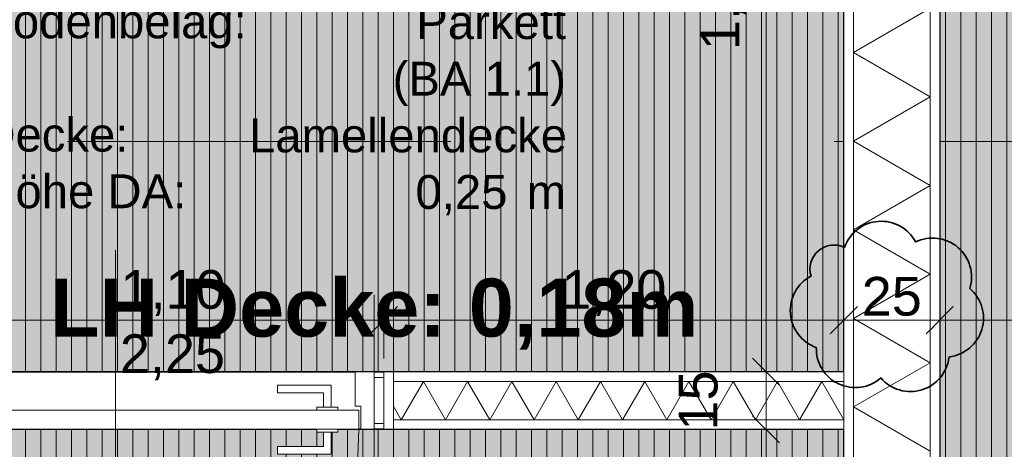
# Model space of a CAD drawing. Header units: metres. Extents: x -111 to 152, y -132 to 99.
# Tile 156 of 256: x -15.78 to -13.21, y -18.35 to -17.23. Entities that reach past the tile are written whole.
import ezdxf
from ezdxf.enums import TextEntityAlignment as Align

# ---------------------------------------------------------------- set-up
doc = ezdxf.new("R2010")
doc.units = ezdxf.units.M
doc.header["$PDMODE"] = 1
doc.header["$PDSIZE"] = -2
for name, pattern in [('Achsen 01', [5.291531, 3.175, -1.058062, 0.352704, -0.705764]), ('gestrichelt - 01', [2, 1, -1]), ('Raster 01', [2, 1, -1])]:
    doc.linetypes.add(name, pattern=pattern)
doc.layers.get('0').update_dxf_attribs({"lineweight": 25})
for name, color, linetype, lineweight in [('027_Tischlerarbeiten-340 Innentüren', 7, 'Continuous', 9), ('031_Metallbauarbeiten-340 Innentüren _ Elemente', 7, 'Continuous', 9), ('039_Trockenbauarbeiten-340 Gipskarton', 7, 'Continuous', 9), ('_1.35m (3D)', 7, 'Continuous', 9), ('_EG (2D)', 7, 'Continuous', 9), ('_EG - DS (2D)', 7, 'Continuous', 9), ('_GRU (2D)', 7, 'Continuous', 9), ('AV1-Schnitt Achsen', 7, 'Achsen 01', 18), ('AV1-Stempel-Raumstempel', 7, 'Continuous', 9), ('Bemaßung-Bemaßung', 7, 'Continuous', 9)]:
    doc.layers.add(name, color=color, linetype=linetype, lineweight=lineweight)
for name, color, linetype, lineweight, true_color in [('031_Metallbauarbeiten-350 Lamellendecke DS', 7, 'Continuous', 35, 0x666666), ('039_Trockenbauarbeiten-340 Dämmung', 7, 'Continuous', 9, 0xc0c0c0), ('AV1-Anmerkungen', 1, 'Continuous', 35, 0xff0000), ('AV1-Raster', 7, 'Raster 01', 9, 0xa6a6a6)]:
    doc.layers.add(name, color=color, linetype=linetype, lineweight=lineweight, true_color=true_color)
doc.layers.get('0').freeze()
doc.styles.add('Arial', font='arial.ttf')
doc.styles.add('Arial (bold)', font='arialbd.ttf')
doc.dimstyles.new('COE 50', dxfattribs={"dimtxt": 126.090495, "dimasz": 0.001414, "dimexe": 0.001, "dimexo": 0.01, "dimgap": 0.001, "dimtad": 1, "dimdec": 3, "dimtxsty": 'Arial', "dimblk": 'VW_SLASH-3', "dimblk1": 'VW_SLASH-3', "dimblk2": 'VW_SLASH-3', "dimcen": 0, "dimadec": 3, "dimazin": 0, "dimtfac": 0.8, "dimtdec": 3, "dimtix": 1, "dimtmove": 0, "dimatfit": 0, "dimldrblk": 'VW_SLASH-2', "dimfxl": 0.002, "dimfxlon": 1, "dimfrac": 2, "dimtolj": 1, "dimarcsym": 0})
pattern_1 = [(90, (0, 0), (0.04, 0), [])]

# ---------------------------------------------------------------- blocks, each defined once
blk = doc.blocks.new('Group-2')
at = {"layer": 'AV1-Raster'}
for p, q in [((-14.85, -22.95), (-14.85, 1.35)), ((-13.5, -22.95), (-13.5, 1.35)), ((1.35, -17.55), (-40.5, -17.55))]:
    blk.add_line(p, q, dxfattribs=at)
blk = doc.blocks.new('1.35m (3D)')
at = {"layer": 'AV1-Raster', "color": 7}
blk.add_blockref('Group-2', (0, 0), dxfattribs=at)
blk = doc.blocks.new('EG - DS (2D)')
at = {"layer": '031_Metallbauarbeiten-350 Lamellendecke DS', "linetype": 'Continuous', "lineweight": 0, "transparency": 33554508}
for points in [[(-13.375, -16.2), (-13.375, -21.385), (-9.525, -21.385), (-9.525, -16.2), (-10.6356, -16.2), (-10.6356, -16.3474), (-10.9317, -16.3474), (-10.9317, -16.2)], [(-16.075, -16.225), (-13.625, -16.225), (-13.625, -18.15), (-16.075, -18.15)], [(-16.075, -18.3), (-13.625, -18.3), (-13.625, -21.385), (-16.075, -21.385)]]:
    blk.add_hatch(color=254, dxfattribs=at).paths.add_polyline_path(points)
at = {"layer": '031_Metallbauarbeiten-350 Lamellendecke DS', "linetype": 'Continuous', "lineweight": 9, "transparency": 33554508}
h = blk.add_hatch(dxfattribs=at)
h.set_pattern_fill('Lamellendecke', color=252, style=0, pattern_type=2)
h.set_pattern_definition(pattern_1)
h.paths.add_polyline_path([(-13.375, -16.2), (-13.375, -21.385), (-9.525, -21.385), (-9.525, -16.2), (-10.6356, -16.2), (-10.6356, -16.3474), (-10.9317, -16.3474), (-10.9317, -16.2)])
h = blk.add_hatch(dxfattribs=at)
h.set_pattern_fill('Lamellendecke', color=252, style=0, pattern_type=2)
h.set_pattern_definition(pattern_1)
h.paths.add_polyline_path([(-16.075, -16.225), (-13.625, -16.225), (-13.625, -18.15), (-16.075, -18.15)])
h = blk.add_hatch(dxfattribs=at)
h.set_pattern_fill('Lamellendecke', color=252, style=0, pattern_type=2)
h.set_pattern_definition(pattern_1)
h.paths.add_polyline_path([(-16.075, -18.3), (-13.625, -18.3), (-13.625, -21.385), (-16.075, -21.385)])
at = {"layer": '031_Metallbauarbeiten-350 Lamellendecke DS', "flags": 128}
for points in [[(-13.375, -16.2), (-13.375, -21.385), (-9.525, -21.385), (-9.525, -16.2), (-10.6356, -16.2), (-10.6356, -16.3474), (-10.9317, -16.3474), (-10.9317, -16.2)], [(-16.075, -16.225), (-13.625, -16.225), (-13.625, -18.15), (-16.075, -18.15)], [(-16.075, -18.3), (-13.625, -18.3), (-13.625, -21.385), (-16.075, -21.385)]]:
    blk.add_lwpolyline(points, close=True, dxfattribs=at)
at = {"layer": '031_Metallbauarbeiten-350 Lamellendecke DS', "insert": (-14.85, -18), "char_height": 0.151309, "attachment_point": 5, "line_spacing_factor": 0.969122, "style": 'Arial (bold)'}
blk.add_mtext('LH Decke: 0,18m', dxfattribs=at)
blk = doc.blocks.new('Group-70')
at = {"color": 255, "linetype": 'Continuous', "lineweight": 5}
blk.add_wipeout([(-21.475, 9.4), (-16.2, 9.4), (-16.2, 9.6), (-21.475, 9.6)], dxfattribs=at).dxf.layer = '039_Trockenbauarbeiten-340 Dämmung'
blk = doc.blocks.new('Group-71')
at = {"layer": '039_Trockenbauarbeiten-340 Dämmung', "transparency": 33554687, "flags": 128}
blk.add_lwpolyline([(-18.3573, 9.4), (-18.2418, 9.6), (-18.1264, 9.4), (-18.0109, 9.6), (-17.8954, 9.4), (-17.78, 9.6), (-17.6645, 9.4), (-17.549, 9.6), (-17.4335, 9.4), (-17.3181, 9.6), (-17.2026, 9.4), (-17.0871, 9.6), (-16.9717, 9.4), (-16.8562, 9.6), (-16.7407, 9.4), (-16.6253, 9.6), (-16.5098, 9.4), (-16.3943, 9.6), (-16.2788, 9.4), (-16.2, 9.5366)], dxfattribs=at)
blk = doc.blocks.new('Group-72')
at = {"layer": '039_Trockenbauarbeiten-340 Dämmung'}
blk.add_blockref('Group-70', (0, 0), dxfattribs=at)
at = {"layer": '039_Trockenbauarbeiten-340 Dämmung', "transparency": 33554687}
blk.add_blockref('Group-71', (0, 0), dxfattribs=at)
blk = doc.blocks.new('Parametric Object-6')
at = {"layer": '039_Trockenbauarbeiten-340 Dämmung', "color": 7, "transparency": 33554687}
blk.add_blockref('Group-72', (0, 0), dxfattribs=at)
at = {"layer": '039_Trockenbauarbeiten-340 Dämmung', "color": 0, "flags": 1}
for tag in ['IFC_UUID', 'instanceID', 'prm0_name', 'prm0_type', 'prm0_value', 'prm1_name', 'prm1_type', 'prm1_value', 'prm2_name', 'prm2_type', 'prm2_value', 'prm3_name', 'prm3_type', 'prm3_value', 'prm4_name', 'prm4_type', 'prm4_value', 'prm5_name', 'prm5_type', 'prm5_value', 'prm6_name', 'prm6_type', 'prm6_value']:
    blk.add_attdef(tag, (-13.6, -21.475), '', height=0.00018, dxfattribs=at)
blk = doc.blocks.new('Group-144')
at = {"color": 255, "linetype": 'Continuous', "lineweight": 5}
blk.add_wipeout([(-18.175, 13.625), (-18.175, 14.825), (-18.275, 14.825), (-18.275, 13.625)], dxfattribs=at).dxf.layer = '039_Trockenbauarbeiten-340 Dämmung'
blk = doc.blocks.new('Group-145')
at = {"layer": '039_Trockenbauarbeiten-340 Dämmung', "transparency": 33554687, "flags": 128}
blk.add_lwpolyline([(-18.275, 13.625), (-18.175, 13.6827), (-18.275, 13.7405), (-18.175, 13.7982), (-18.275, 13.8559), (-18.175, 13.9137), (-18.275, 13.9714), (-18.175, 14.0291), (-18.275, 14.0869), (-18.175, 14.1446), (-18.275, 14.2024), (-18.175, 14.2601), (-18.275, 14.3178), (-18.175, 14.3756), (-18.275, 14.4333), (-18.175, 14.491), (-18.275, 14.5488), (-18.175, 14.6065), (-18.275, 14.6642), (-18.175, 14.722), (-18.275, 14.7797), (-18.1965, 14.825)], dxfattribs=at)
blk = doc.blocks.new('Group-146')
at = {"layer": '039_Trockenbauarbeiten-340 Dämmung'}
blk.add_blockref('Group-144', (0, 0), dxfattribs=at)
at = {"layer": '039_Trockenbauarbeiten-340 Dämmung', "transparency": 33554687}
blk.add_blockref('Group-145', (0, 0), dxfattribs=at)
blk = doc.blocks.new('Parametric Object-15')
at = {"layer": '039_Trockenbauarbeiten-340 Dämmung', "color": 7, "transparency": 33554687}
blk.add_blockref('Group-146', (0, 0), dxfattribs=at)
at = {"layer": '039_Trockenbauarbeiten-340 Dämmung', "color": 0, "flags": 1}
for tag in ['IFC_UUID', 'instanceID', 'prm0_name', 'prm0_type', 'prm0_value', 'prm1_name', 'prm1_type', 'prm1_value', 'prm2_name', 'prm2_type', 'prm2_value', 'prm3_name', 'prm3_type', 'prm3_value', 'prm4_name', 'prm4_type', 'prm4_value', 'prm5_name', 'prm5_type', 'prm5_value', 'prm6_name', 'prm6_type', 'prm6_value']:
    blk.add_attdef(tag, (-14.825, -18.275), '', height=0.00018, dxfattribs=at)
blk = doc.blocks.new('COE - Innentür 1.10 _ 0.15')
at = {"layer": '027_Tischlerarbeiten-340 Innentüren', "color": 253, "linetype": 'gestrichelt - 01', "lineweight": 9, "transparency": 33554687, "flags": 128}
for points in [[(0.9825, 1.0375), (0.9625, 1.0375), (0.9625, 1.075), (0.8425, 1.075), (0.8425, 1.095), (0.9825, 1.095)], [(0.085, 1.03), (1.055, 1.03), (1.055, 0.98), (0.085, 0.98)], [(0.945, 1.03), (0.945, 1.0375), (1, 1.0375), (1, 1.03)], [(0.945, 0.9725), (0.945, 0.98), (1, 0.98), (1, 0.9725)], [(0.9825, 0.9725), (0.9625, 0.9725), (0.9625, 0.935), (0.8425, 0.935), (0.8425, 0.915), (0.9825, 0.915)]]:
    blk.add_lwpolyline(points, close=True, dxfattribs=at)
at = {"layer": '027_Tischlerarbeiten-340 Innentüren', "color": 253, "linetype": 'gestrichelt - 01', "lineweight": 9, "transparency": 33554687}
blk.add_arc((0.0825, 1.0375), 0.9725, 269.5581, 356.6163, dxfattribs=at)
at = {"color": 255}
for points in [[(-0.06, 1.1), (0.06, 1.1), (0.06, 1.075), (-0.06, 1.075)], [(-0.06, 0.025), (0.06, 0.025), (0.06, 0), (-0.06, 0)]]:
    blk.add_wipeout(points, dxfattribs=at).dxf.layer = '027_Tischlerarbeiten-340 Innentüren'
at = {"layer": '027_Tischlerarbeiten-340 Innentüren', "flags": 128}
for points in [[(-0.06, 1.1), (0.06, 1.1), (0.06, 1.075), (-0.06, 1.075)], [(-0.06, 0.025), (0.06, 0.025), (0.06, 0), (-0.06, 0)]]:
    blk.add_lwpolyline(points, close=True, dxfattribs=at)
at = {"color": 255}
blk.add_wipeout([(0.075, 0.06), (0.015, 0.06), (0.015, 0.075), (-0.075, 0.075), (-0.075, 0.025), (0.075, 0.025)], dxfattribs=at).dxf.layer = '027_Tischlerarbeiten-340 Innentüren'
at = {"layer": '027_Tischlerarbeiten-340 Innentüren', "flags": 128}
blk.add_lwpolyline([(0.075, 0.06), (0.015, 0.06), (0.015, 0.075), (-0.075, 0.075), (-0.075, 0.025), (0.075, 0.025)], close=True, dxfattribs=at)
at = {"color": 255}
blk.add_wipeout([(0.075, 1.035), (0.075, 0.065), (0.025, 0.065), (0.025, 1.035)], dxfattribs=at).dxf.layer = '027_Tischlerarbeiten-340 Innentüren'
at = {"layer": '027_Tischlerarbeiten-340 Innentüren', "flags": 128}
blk.add_lwpolyline([(0.075, 1.035), (0.075, 0.065), (0.025, 0.065), (0.025, 1.035)], close=True, dxfattribs=at)
at = {"color": 255}
for points in [[(0.075, 1.04), (0.015, 1.04), (0.015, 1.025), (-0.075, 1.025), (-0.075, 1.075), (0.075, 1.075)], [(0.0175, 0.1375), (0.0175, 0.1575), (-0.02, 0.1575), (-0.02, 0.2775), (-0.04, 0.2775), (-0.04, 0.1375)], [(0.0825, 0.1375), (0.0825, 0.1575), (0.12, 0.1575), (0.12, 0.2775), (0.14, 0.2775), (0.14, 0.1375)]]:
    blk.add_wipeout(points, dxfattribs=at).dxf.layer = '027_Tischlerarbeiten-340 Innentüren'
at = {"layer": '027_Tischlerarbeiten-340 Innentüren', "flags": 128}
for points in [[(0.075, 1.04), (0.015, 1.04), (0.015, 1.025), (-0.075, 1.025), (-0.075, 1.075), (0.075, 1.075)], [(0.0175, 0.1375), (0.0175, 0.1575), (-0.02, 0.1575), (-0.02, 0.2775), (-0.04, 0.2775), (-0.04, 0.1375)], [(0.0825, 0.1375), (0.0825, 0.1575), (0.12, 0.1575), (0.12, 0.2775), (0.14, 0.2775), (0.14, 0.1375)]]:
    blk.add_lwpolyline(points, close=True, dxfattribs=at)
at = {"color": 255}
for points in [[(0.09, 1.0375), (0.0878, 1.0322), (0.0825, 1.03), (0.0772, 1.0322), (0.075, 1.0375), (0.0772, 1.0428), (0.0825, 1.045), (0.0878, 1.0428)], [(0.0175, 0.175), (0.025, 0.175), (0.025, 0.12), (0.0175, 0.12)], [(0.075, 0.175), (0.0825, 0.175), (0.0825, 0.12), (0.075, 0.12)]]:
    blk.add_wipeout(points, dxfattribs=at).dxf.layer = '027_Tischlerarbeiten-340 Innentüren'
at = {"layer": '027_Tischlerarbeiten-340 Innentüren', "flags": 128}
for points in [[(0.0175, 0.175), (0.025, 0.175), (0.025, 0.12), (0.0175, 0.12)], [(0.075, 0.175), (0.0825, 0.175), (0.0825, 0.12), (0.075, 0.12)]]:
    blk.add_lwpolyline(points, close=True, dxfattribs=at)
at = {"layer": '027_Tischlerarbeiten-340 Innentüren'}
blk.add_circle((0.0825, 1.0375), 0.0075, dxfattribs=at)
blk = doc.blocks.new('VW_SLASH-3')
at = {"color": 0, "linetype": 'ByBlock', "lineweight": -2, "transparency": 16777216}
blk.add_line((0, 0), (-1, 0), dxfattribs=at)
at = {"color": 0, "linetype": 'Continuous', "lineweight": 15, "transparency": 16777216, "flags": 128}
blk.add_lwpolyline([(0.5, 0.5), (-0.5, -0.5)], dxfattribs=at)
blk = doc.blocks.new('*D492')
at = {"layer": 'Bemaßung-Bemaßung', "color": 0, "lineweight": -2}
for p, q in [((-16.075, -23.175), (-16.075, -23.325)), ((-13.575, -23.175), (-13.575, -23.325)), ((-13.6457, -23.275), (-16.0043, -23.275))]:
    blk.add_line(p, q, dxfattribs=at)
at = {"layer": 'Defpoints', "color": 0}
for p in [(-16.075, -16.075), (-13.575, -17.5375), (-16.075, -23.275)]:
    blk.add_point(p, dxfattribs=at)
at = {"layer": 'Bemaßung-Bemaßung', "color": 0, "lineweight": -2, "xscale": 0.070693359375, "yscale": 0.070693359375, "zscale": 0.070693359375, "rotation": 180}
blk.add_blockref('VW_SLASH-3', (-16.075, -23.275), dxfattribs=at)
at = {"layer": 'Bemaßung-Bemaßung', "color": 0, "lineweight": -2, "xscale": 0.070693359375, "yscale": 0.070693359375, "zscale": 0.070693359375}
blk.add_blockref('VW_SLASH-3', (-13.575, -23.275), dxfattribs=at)
at = {"layer": 'Bemaßung-Bemaßung', "color": 0, "insert": (-14.825, -23.1492), "char_height": 0.12609, "attachment_point": 5, "style": 'Arial'}
blk.add_mtext('\\A1;2,50', dxfattribs=at)
blk = doc.blocks.new('VW_SLASH-2')
at = {"color": 0, "linetype": 'ByBlock', "lineweight": -2, "transparency": 16777216}
blk.add_line((0, 0), (-1, 0), dxfattribs=at)
at = {"color": 0, "linetype": 'Continuous', "lineweight": 15, "transparency": 16777216, "flags": 128}
blk.add_lwpolyline([(0.5, 0.5), (-0.5, -0.5)], dxfattribs=at)
blk = doc.blocks.new('*D493')
at = {"layer": 'Bemaßung-Bemaßung', "color": 0, "lineweight": -2}
for p, q in [((-13.575, -23.175), (-13.575, -23.325)), ((-13.425, -23.175), (-13.425, -23.325)), ((-13.6457, -23.275), (-13.7164, -23.275)), ((-13.425, -23.275), (-13.575, -23.275)), ((-13.3543, -23.275), (-13.2836, -23.275))]:
    blk.add_line(p, q, dxfattribs=at)
at = {"layer": 'Defpoints', "color": 0}
for p in [(-13.575, -17.5375), (-13.425, -17.5375), (-13.575, -23.275)]:
    blk.add_point(p, dxfattribs=at)
at = {"layer": 'Bemaßung-Bemaßung', "color": 0, "lineweight": -2, "xscale": 0.070693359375, "yscale": 0.070693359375, "zscale": 0.070693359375}
blk.add_blockref('VW_SLASH-3', (-13.575, -23.275), dxfattribs=at)
at = {"layer": 'Bemaßung-Bemaßung', "color": 0, "lineweight": -2, "xscale": 0.070693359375, "yscale": 0.070693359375, "zscale": 0.070693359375, "rotation": 180}
blk.add_blockref('VW_SLASH-3', (-13.425, -23.275), dxfattribs=at)
at = {"layer": 'Bemaßung-Bemaßung', "color": 0, "insert": (-13.5, -23.5931), "char_height": 0.12609, "attachment_point": 5, "style": 'Arial'}
blk.add_mtext('\\A1;15', dxfattribs=at)
blk = doc.blocks.new('*D494')
at = {"layer": 'Bemaßung-Bemaßung', "color": 0, "lineweight": -2}
for p, q in [((-13.425, -23.175), (-13.425, -23.325)), ((-9.525, -23.175), (-9.525, -23.325)), ((-9.5957, -23.275), (-13.3543, -23.275))]:
    blk.add_line(p, q, dxfattribs=at)
at = {"layer": 'Defpoints', "color": 0}
for p in [(-13.425, -17.5375), (-9.525, -18.85), (-13.425, -23.275)]:
    blk.add_point(p, dxfattribs=at)
at = {"layer": 'Bemaßung-Bemaßung', "color": 0, "lineweight": -2, "xscale": 0.070693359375, "yscale": 0.070693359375, "zscale": 0.070693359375, "rotation": 180}
blk.add_blockref('VW_SLASH-3', (-13.425, -23.275), dxfattribs=at)
at = {"layer": 'Bemaßung-Bemaßung', "color": 0, "lineweight": -2, "xscale": 0.070693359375, "yscale": 0.070693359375, "zscale": 0.070693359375}
blk.add_blockref('VW_SLASH-3', (-9.525, -23.275), dxfattribs=at)
at = {"layer": 'Bemaßung-Bemaßung', "color": 0, "insert": (-11.475, -23.1492), "char_height": 0.12609, "attachment_point": 5, "style": 'Arial'}
blk.add_mtext('\\A1;3,90', dxfattribs=at)
blk = doc.blocks.new('Raumstempel - Symbol - 1 (2D)')
at = {"layer": 'AV1-Stempel-Raumstempel', "attachment_point": 1, "line_spacing_factor": 0.967919, "style": 'Arial'}
for s, insert, char_height in [('Raumfläche:', (0.2, -0.6736), 0.088263), ('m²', (1.6225, -0.6736), 0.08826), ('Raumumf.:', (0.2, -0.8236), 0.08826), ('m', (1.6225, -0.8236), 0.0883), ('LRH:', (0.2, -0.9736), 0.08826), ('m', (1.6225, -0.9736), 0.0883), ('Bodenbelag:', (0.2, -1.118), 0.088263), ('Decke:', (0.2, -1.4131), 0.08826), ('Höhe DA:', (0.2, -1.5607), 0.08826), ('m', (1.6225, -1.5625), 0.0883)]:
    blk.add_mtext(s, dxfattribs=dict(at, insert=insert, char_height=char_height))
at = {"layer": 'AV1-Stempel-Raumstempel'}
for tag, style, p in [('Raumnummer', 'Arial', (0.2, -0.2337)), ('Raumname', 'Arial (bold)', (0.2, -0.4337))]:
    blk.add_attdef(tag, text='', height=0.1261, dxfattribs=dict(at, style=style)).set_placement(p, align=Align.TOP_LEFT)
at = {"layer": 'AV1-Stempel-Raumstempel', "style": 'Arial'}
for tag, p in [('Raumfläche', (1.5725, -0.6736)), ('Raumumfang', (1.5725, -0.8236)), ('LRH', (1.5725, -0.9736)), ('Bodenbelag', (1.7253, -1.1199)), ('Bodendetail', (1.7253, -1.2674)), ('Decke', (1.7278, -1.415)), ('Höhe_DA', (1.5725, -1.5625))]:
    blk.add_attdef(tag, text='', height=0.0883, dxfattribs=at).set_placement(p, align=Align.TOP_RIGHT)
blk = doc.blocks.new('Revision Cloud Object-2')
at = {"layer": 'AV1-Anmerkungen', "color": 85, "lineweight": 35, "transparency": 33554687, "flags": 128}
blk.add_lwpolyline([(-0.112, 0.1581, -0.298217), (-0.0238, 0.226, -0.298217), (0.0737, 0.1724, -0.298217), (0.1841, 0.158, -0.298217), (0.215, 0.0511, -0.298217), (0.2463, -0.0557, -0.298217), (0.1609, -0.127, -0.298217), (0.0899, -0.2128, -0.298217), (-0.0171, -0.182, -0.298217), (-0.1273, -0.1973, -0.298217), (-0.1854, -0.1024, -0.298217), (-0.2531, -0.014, -0.298217), (-0.1992, 0.0833, -0.298217), (-0.1801, 0.1493, -0.298217), (-0.112, 0.1581)], format="xyb", close=True, dxfattribs=at)
blk = doc.blocks.new('*D1616')
at = {"layer": '031_Metallbauarbeiten-340 Innentüren _ Elemente', "color": 0, "linetype": 'Continuous', "lineweight": -2, "transparency": 33554687}
for p, q in [((-15.925, -18.1156), (-15.925, -17.9656)), ((-14.825, -18.1156), (-14.825, -17.9656)), ((-14.8957, -18.0156), (-15.8543, -18.0156))]:
    blk.add_line(p, q, dxfattribs=at)
at = {"layer": 'Defpoints', "color": 0, "transparency": 33554687}
for p in [(-15.925, -18.0156), (-15.925, -18.15), (-14.825, -18.15)]:
    blk.add_point(p, dxfattribs=at)
at = {"layer": '031_Metallbauarbeiten-340 Innentüren _ Elemente', "color": 0, "lineweight": -2, "xscale": 0.070693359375, "yscale": 0.070693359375, "zscale": 0.070693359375, "rotation": 180}
blk.add_blockref('VW_SLASH-3', (-15.925, -18.0156), dxfattribs=at)
at = {"layer": '031_Metallbauarbeiten-340 Innentüren _ Elemente', "color": 0, "lineweight": -2, "xscale": 0.070693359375, "yscale": 0.070693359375, "zscale": 0.070693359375}
blk.add_blockref('VW_SLASH-3', (-14.825, -18.0156), dxfattribs=at)
at = {"layer": '031_Metallbauarbeiten-340 Innentüren _ Elemente', "color": 0, "lineweight": 25, "transparency": 33554687, "insert": (-15.375, -17.945), "char_height": 0.10087, "attachment_point": 5, "style": 'Arial'}
blk.add_mtext('\\A1;1,10', dxfattribs=at)
blk = doc.blocks.new('*D1617')
at = {"layer": '031_Metallbauarbeiten-340 Innentüren _ Elemente', "color": 0, "linetype": 'Continuous', "lineweight": -2, "transparency": 33554687}
for p, q in [((-14.825, -18.1156), (-14.825, -17.9656)), ((-13.625, -18.1156), (-13.625, -17.9656)), ((-13.6957, -18.0156), (-14.7543, -18.0156))]:
    blk.add_line(p, q, dxfattribs=at)
at = {"layer": 'Defpoints', "color": 0, "transparency": 33554687}
for p in [(-14.825, -18.0156), (-14.825, -18.15), (-13.625, -18.15)]:
    blk.add_point(p, dxfattribs=at)
at = {"layer": '031_Metallbauarbeiten-340 Innentüren _ Elemente', "color": 0, "lineweight": -2, "xscale": 0.070693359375, "yscale": 0.070693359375, "zscale": 0.070693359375, "rotation": 180}
blk.add_blockref('VW_SLASH-3', (-14.825, -18.0156), dxfattribs=at)
at = {"layer": '031_Metallbauarbeiten-340 Innentüren _ Elemente', "color": 0, "lineweight": -2, "xscale": 0.070693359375, "yscale": 0.070693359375, "zscale": 0.070693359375}
blk.add_blockref('VW_SLASH-3', (-13.625, -18.0156), dxfattribs=at)
at = {"layer": '031_Metallbauarbeiten-340 Innentüren _ Elemente', "color": 0, "lineweight": 25, "transparency": 33554687, "insert": (-14.225, -17.945), "char_height": 0.10087, "attachment_point": 5, "style": 'Arial'}
blk.add_mtext('\\A1;1,20', dxfattribs=at)
blk = doc.blocks.new('*D1618')
at = {"layer": '031_Metallbauarbeiten-340 Innentüren _ Elemente', "color": 0, "linetype": 'Continuous', "lineweight": -2, "transparency": 33554687}
for p, q in [((-13.625, -18.1156), (-13.625, -17.9656)), ((-13.375, -18.0762), (-13.375, -17.9656)), ((-13.4457, -18.0156), (-13.5543, -18.0156))]:
    blk.add_line(p, q, dxfattribs=at)
at = {"layer": 'Defpoints', "color": 0, "transparency": 33554687}
for p in [(-13.625, -18.0156), (-13.375, -18.0862), (-13.625, -18.15)]:
    blk.add_point(p, dxfattribs=at)
at = {"layer": '031_Metallbauarbeiten-340 Innentüren _ Elemente', "color": 0, "lineweight": -2, "xscale": 0.070693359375, "yscale": 0.070693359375, "zscale": 0.070693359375, "rotation": 180}
blk.add_blockref('VW_SLASH-3', (-13.625, -18.0156), dxfattribs=at)
at = {"layer": '031_Metallbauarbeiten-340 Innentüren _ Elemente', "color": 0, "lineweight": -2, "xscale": 0.070693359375, "yscale": 0.070693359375, "zscale": 0.070693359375}
blk.add_blockref('VW_SLASH-3', (-13.375, -18.0156), dxfattribs=at)
at = {"layer": '031_Metallbauarbeiten-340 Innentüren _ Elemente', "color": 0, "lineweight": 25, "transparency": 33554687, "insert": (-13.5, -17.9541), "char_height": 0.10087, "attachment_point": 5, "style": 'Arial'}
blk.add_mtext('\\A1;25', dxfattribs=at)
blk = doc.blocks.new('*D1619')
at = {"layer": '031_Metallbauarbeiten-340 Innentüren _ Elemente', "color": 0, "linetype": 'Continuous', "lineweight": -2, "transparency": 33554687}
for p, q in [((-13.375, -18.0762), (-13.375, -17.9656)), ((-9.525, -18.1156), (-9.525, -17.9656)), ((-9.5957, -18.0156), (-13.3043, -18.0156))]:
    blk.add_line(p, q, dxfattribs=at)
at = {"layer": 'Defpoints', "color": 0, "transparency": 33554687}
for p in [(-13.375, -18.0156), (-13.375, -18.0862), (-9.525, -18.2418)]:
    blk.add_point(p, dxfattribs=at)
at = {"layer": '031_Metallbauarbeiten-340 Innentüren _ Elemente', "color": 0, "lineweight": -2, "xscale": 0.070693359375, "yscale": 0.070693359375, "zscale": 0.070693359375, "rotation": 180}
blk.add_blockref('VW_SLASH-3', (-13.375, -18.0156), dxfattribs=at)
at = {"layer": '031_Metallbauarbeiten-340 Innentüren _ Elemente', "color": 0, "lineweight": -2, "xscale": 0.070693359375, "yscale": 0.070693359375, "zscale": 0.070693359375}
blk.add_blockref('VW_SLASH-3', (-9.525, -18.0156), dxfattribs=at)
at = {"layer": '031_Metallbauarbeiten-340 Innentüren _ Elemente', "color": 0, "lineweight": 25, "transparency": 33554687, "insert": (-11.45, -17.945), "char_height": 0.10087, "attachment_point": 5, "style": 'Arial'}
blk.add_mtext('\\A1;3,85', dxfattribs=at)
blk = doc.blocks.new('*D1651')
at = {"layer": '031_Metallbauarbeiten-340 Innentüren _ Elemente', "color": 0, "linetype": 'Continuous', "lineweight": -2, "transparency": 33554687}
for p, q in [((-13.728, -16.2), (-13.878, -16.2)), ((-13.828, -18.0793), (-13.828, -16.2707)), ((-13.728, -18.15), (-13.878, -18.15))]:
    blk.add_line(p, q, dxfattribs=at)
at = {"layer": 'Defpoints', "color": 0, "transparency": 33554687}
for p in [(-13.828, -16.2), (-13.625, -16.2), (-13.625, -18.15)]:
    blk.add_point(p, dxfattribs=at)
at = {"layer": '031_Metallbauarbeiten-340 Innentüren _ Elemente', "color": 0, "lineweight": -2, "xscale": 0.070693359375, "yscale": 0.070693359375, "zscale": 0.070693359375}
for p, rotation in [((-13.828, -16.2), 90), ((-13.828, -18.15), 270)]:
    blk.add_blockref('VW_SLASH-3', p, dxfattribs=dict(at, rotation=rotation))
at = {"layer": '031_Metallbauarbeiten-340 Innentüren _ Elemente', "color": 0, "lineweight": 25, "transparency": 33554687, "insert": (-13.9386, -17.175), "char_height": 0.10087, "attachment_point": 5, "rotation": 90, "style": 'Arial'}
blk.add_mtext('\\A1;1,95', dxfattribs=at)
blk = doc.blocks.new('*D1652')
at = {"layer": '031_Metallbauarbeiten-340 Innentüren _ Elemente', "color": 0, "linetype": 'Continuous', "lineweight": -2, "transparency": 33554687}
for p, q in [((-13.828, -18.0793), (-13.828, -18.0086)), ((-13.728, -18.15), (-13.878, -18.15)), ((-13.828, -18.3), (-13.828, -18.15)), ((-13.728, -18.3), (-13.878, -18.3)), ((-13.828, -18.3707), (-13.828, -18.4414))]:
    blk.add_line(p, q, dxfattribs=at)
at = {"layer": 'Defpoints', "color": 0, "transparency": 33554687}
for p in [(-13.828, -18.15), (-13.625, -18.15), (-13.625, -18.3)]:
    blk.add_point(p, dxfattribs=at)
at = {"layer": '031_Metallbauarbeiten-340 Innentüren _ Elemente', "color": 0, "lineweight": -2, "xscale": 0.070693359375, "yscale": 0.070693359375, "zscale": 0.070693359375}
for p, rotation in [((-13.828, -18.15), 270), ((-13.828, -18.3), 90)]:
    blk.add_blockref('VW_SLASH-3', p, dxfattribs=dict(at, rotation=rotation))
at = {"layer": '031_Metallbauarbeiten-340 Innentüren _ Elemente', "color": 0, "lineweight": 25, "transparency": 33554687, "insert": (-14.0045, -18.225), "char_height": 0.10087, "attachment_point": 5, "rotation": 90, "style": 'Arial'}
blk.add_mtext('\\A1;15', dxfattribs=at)
blk = doc.blocks.new('*D1653')
at = {"layer": '031_Metallbauarbeiten-340 Innentüren _ Elemente', "color": 0, "linetype": 'Continuous', "lineweight": -2, "transparency": 33554687}
for p, q in [((-13.728, -18.3), (-13.878, -18.3)), ((-13.828, -21.4043), (-13.828, -18.3707)), ((-13.728, -21.475), (-13.878, -21.475))]:
    blk.add_line(p, q, dxfattribs=at)
at = {"layer": 'Defpoints', "color": 0, "transparency": 33554687}
for p in [(-13.828, -18.3), (-13.625, -18.3), (-13.625, -21.475)]:
    blk.add_point(p, dxfattribs=at)
at = {"layer": '031_Metallbauarbeiten-340 Innentüren _ Elemente', "color": 0, "lineweight": -2, "xscale": 0.070693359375, "yscale": 0.070693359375, "zscale": 0.070693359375}
for p, rotation in [((-13.828, -18.3), 90), ((-13.828, -21.475), 270)]:
    blk.add_blockref('VW_SLASH-3', p, dxfattribs=dict(at, rotation=rotation))
at = {"layer": '031_Metallbauarbeiten-340 Innentüren _ Elemente', "color": 0, "lineweight": 25, "transparency": 33554687, "insert": (-13.9554, -19.8875), "char_height": 0.100872, "attachment_point": 5, "rotation": 90, "style": 'Arial'}
blk.add_mtext('\\A1;3,17\\S5^ ;', dxfattribs=at)
blk = doc.blocks.new('Group-726')
at = {"layer": 'AV1-Schnitt Achsen'}
blk.add_line((-15.525, -26.3), (-15.525, 4.7), dxfattribs=at)
blk = doc.blocks.new('GRU (2D)')
at = {"layer": 'AV1-Schnitt Achsen', "color": 7}
blk.add_blockref('Group-726', (0, 0), dxfattribs=at)
blk = doc.blocks.new('EG (2D)')
at = {"layer": '039_Trockenbauarbeiten-340 Dämmung', "rotation": 90}
blk.add_blockref('Parametric Object-15', (0, 0), dxfattribs=at)
at = {"layer": 'AV1-Stempel-Raumstempel'}
blk.add_blockref('Raumstempel - Symbol - 1 (2D)', (-16.075, -16.075), dxfattribs=at).add_auto_attribs({'Raumname': 'Drucker - Kopierer', 'Raumnummer': '008', 'Bodendetail': '(BA 1.1)', 'Raumfläche': '4,72', 'LRH': '3', 'Raumumfang': '8,75', 'Höhe_DA': '0,25', 'Decke': 'Lamellendecke', 'Bodenbelag': 'Parkett'})
at = {"color": 255}
blk.add_wipeout([(-13.45, -21.475), (-13.45, -16.2), (-13.55, -16.2), (-13.55, -21.475)], dxfattribs=at).dxf.layer = '039_Trockenbauarbeiten-340 Dämmung'
at = {"layer": '039_Trockenbauarbeiten-340 Dämmung', "flags": 128}
blk.add_lwpolyline([(-13.45, -21.475), (-13.45, -16.2), (-13.55, -16.2), (-13.55, -21.475)], close=True, dxfattribs=at)
at = {"layer": '027_Tischlerarbeiten-340 Innentüren', "color": 7, "xscale": -1, "rotation": 90}
blk.add_blockref('COE - Innentür 1.10 _ 0.15', (-14.825, -18.225), dxfattribs=at)
at = {"layer": '039_Trockenbauarbeiten-340 Dämmung', "rotation": 90}
blk.add_blockref('Parametric Object-6', (-4, 0), dxfattribs=at)
at = {"layer": '031_Metallbauarbeiten-340 Innentüren _ Elemente', "color": 7, "transparency": 33554687, "insert": (-15.5137, -18.0525), "char_height": 0.10087, "attachment_point": 1, "line_spacing_factor": 0.969122, "style": 'Arial'}
blk.add_mtext('2,25', dxfattribs=at)
at = {"color": 255}
for points in [[(-14.825, -18.15), (-14.825, -18.175), (-13.625, -18.175), (-13.625, -18.15)], [(-14.825, -18.275), (-14.825, -18.3), (-13.625, -18.3), (-13.625, -18.275)]]:
    blk.add_wipeout(points, dxfattribs=at).dxf.layer = '039_Trockenbauarbeiten-340 Gipskarton'
at = {"layer": '039_Trockenbauarbeiten-340 Gipskarton', "flags": 128}
for points in [[(-14.825, -18.15), (-14.825, -18.175), (-13.625, -18.175), (-13.625, -18.15)], [(-14.825, -18.275), (-14.825, -18.3), (-13.625, -18.3), (-13.625, -18.275)]]:
    blk.add_lwpolyline(points, close=True, dxfattribs=at)
at = {"layer": 'Bemaßung-Bemaßung'}
for base, p1, p2, text, override, picture, middle in [((-16.075, -23.275), (-13.575, -17.5375), (-16.075, -16.075), '2,50', {"dimtxt": 0.12609, "dimasz": 0.070693, "dimexe": 0.05, "dimgap": 0.05, "dimpost": '<>', "dimtxsty": 'Arial', "dimtmove": 2, "dimfxl": 0.1}, '*D492', (-14.825, -23.1492)), ((-13.575, -23.275), (-13.425, -17.5375), (-13.575, -17.5375), '15', {"dimtxt": 0.12609, "dimasz": 0.070693, "dimexe": 0.05, "dimgap": 0.05, "dimpost": '<>', "dimtxsty": 'Arial', "dimtix": 0, "dimtmove": 2, "dimfxl": 0.1}, '*D493', (-13.5, -23.5931)), ((-13.425, -23.275), (-9.525, -18.85), (-13.425, -17.5375), '3,90', {"dimtxt": 0.12609, "dimasz": 0.070693, "dimexe": 0.05, "dimgap": 0.05, "dimpost": '<>', "dimtxsty": 'Arial', "dimtmove": 2, "dimfxl": 0.1}, '*D494', (-11.475, -23.1492))]:
    dim = blk.add_linear_dim(base=base, p1=p1, p2=p2, text=text, dimstyle='COE 50', override=override, dxfattribs=at)
    dim.commit()
    dim.dimension.update_dxf_attribs({"geometry": picture, "text_midpoint": middle})
at = {"color": 255}
for points in [[(-13.6, -16.2), (-13.625, -16.2), (-13.625, -21.475), (-13.6, -21.475)], [(-13.375, -16.2), (-13.4, -16.2), (-13.4, -21.475), (-13.375, -21.475)], [(-14.825, -18.3), (-14.825, -18.15), (-14.8, -18.15), (-14.8, -18.3)]]:
    blk.add_wipeout(points, dxfattribs=at).dxf.layer = '039_Trockenbauarbeiten-340 Gipskarton'
at = {"layer": '039_Trockenbauarbeiten-340 Gipskarton', "flags": 128}
for points in [[(-13.6, -16.2), (-13.625, -16.2), (-13.625, -21.475), (-13.6, -21.475)], [(-13.375, -16.2), (-13.4, -16.2), (-13.4, -21.475), (-13.375, -21.475)], [(-14.825, -18.3), (-14.825, -18.15), (-14.8, -18.15), (-14.8, -18.3)]]:
    blk.add_lwpolyline(points, close=True, dxfattribs=at)
at = {"layer": 'AV1-Anmerkungen', "color": 85}
blk.add_blockref('Revision Cloud Object-2', (-13.5115, -17.9842), dxfattribs=at)
at = {"layer": '031_Metallbauarbeiten-340 Innentüren _ Elemente', "color": 7, "linetype": 'Continuous', "lineweight": 25, "transparency": 33554687}
for base, p1, p2, text, override, picture, middle in [((-13.828, -16.2), (-13.625, -18.15), (-13.625, -16.2), '1,95', {"dimtxt": 0.100872, "dimasz": 0.070693, "dimexe": 0.05, "dimgap": 0.05, "dimpost": '<>', "dimtxsty": 'Arial', "dimtmove": 2, "dimfxl": 0.1}, '*D1651', (-13.9386, -17.175)), ((-13.828, -18.15), (-13.625, -18.3), (-13.625, -18.15), '15', {"dimtxt": 0.100872, "dimasz": 0.070693, "dimexe": 0.05, "dimgap": 0.05, "dimpost": '<>', "dimtxsty": 'Arial', "dimtix": 0, "dimtmove": 2, "dimfxl": 0.1}, '*D1652', (-14.0045, -18.225)), ((-13.828, -18.3), (-13.625, -21.475), (-13.625, -18.3), '3,17\\S5^ ;', {"dimtxt": 0.100872, "dimasz": 0.070693, "dimexe": 0.05, "dimgap": 0.05, "dimpost": '<>', "dimtxsty": 'Arial', "dimtmove": 2, "dimfxl": 0.1}, '*D1653', (-13.9554, -19.8875))]:
    dim = blk.add_linear_dim(base=base, p1=p1, p2=p2, angle=270, text=text, dimstyle='COE 50', override=override, dxfattribs=at)
    dim.commit()
    dim.dimension.update_dxf_attribs({"geometry": picture, "text_midpoint": middle})
for base, p1, p2, text, picture, middle in [((-15.925, -18.0156), (-14.825, -18.15), (-15.925, -18.15), '1,10', '*D1616', (-15.375, -17.945)), ((-14.825, -18.0156), (-13.625, -18.15), (-14.825, -18.15), '1,20', '*D1617', (-14.225, -17.945)), ((-13.625, -18.0156), (-13.375, -18.0862), (-13.625, -18.15), '25', '*D1618', (-13.5, -17.9541)), ((-13.375, -18.0156), (-9.525, -18.2418), (-13.375, -18.0862), '3,85', '*D1619', (-11.45, -17.945))]:
    dim = blk.add_linear_dim(base=base, p1=p1, p2=p2, text=text, dimstyle='COE 50', override={"dimtxt": 0.100872, "dimasz": 0.070693, "dimexe": 0.05, "dimgap": 0.01, "dimpost": '<>', "dimtxsty": 'Arial', "dimtmove": 2, "dimfxl": 0.1}, dxfattribs=at)
    dim.commit()
    dim.dimension.update_dxf_attribs({"geometry": picture, "text_midpoint": middle})

msp = doc.modelspace()

# ---------------------------------------------------------------- block references
at = {"layer": '_1.35m (3D)'}
msp.add_blockref('1.35m (3D)', (0, 0), dxfattribs=at)

# ---------------------------------------------------------------- next in the draw order: block references
at = {"layer": '_EG - DS (2D)'}
msp.add_blockref('EG - DS (2D)', (0, 0), dxfattribs=at)

# ---------------------------------------------------------------- next in the draw order: block references
at = {"layer": '_EG (2D)'}
msp.add_blockref('EG (2D)', (0, 0), dxfattribs=at)

# ---------------------------------------------------------------- next in the draw order: block references
at = {"layer": '_GRU (2D)'}
msp.add_blockref('GRU (2D)', (0, 0), dxfattribs=at)

doc.saveas('drawing.dxf')
